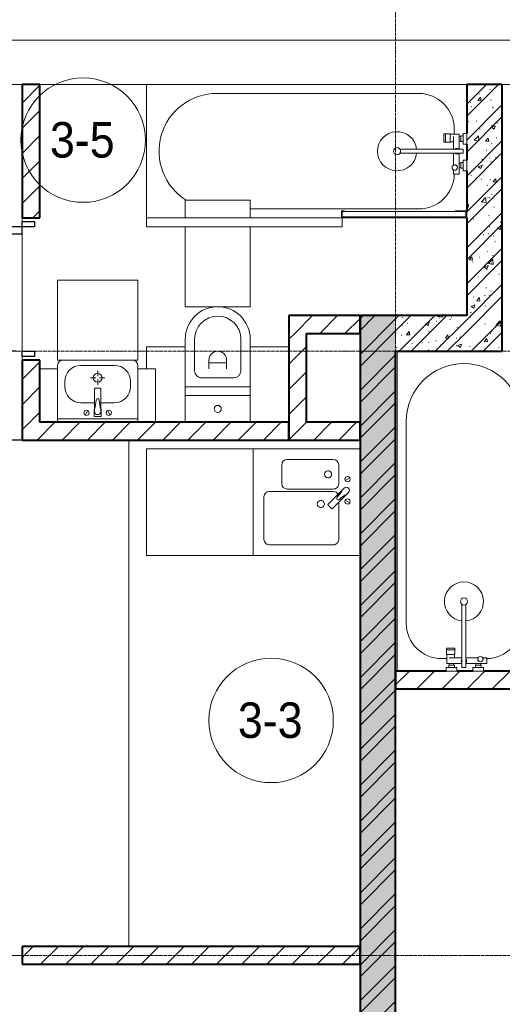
# Model space of a CAD drawing. Header units: millimetres. Extents: x 5617 to 101514, y 7718 to 215953.
# Tile 10 of 61: x 31785 to 34498, y 18525 to 24065. Entities that reach past the tile are written whole.
import ezdxf

# ---------------------------------------------------------------- set-up
doc = ezdxf.new("R2010")
doc.units = ezdxf.units.MM
doc.linetypes.add('ADSK_Линия сетки', pattern=[25, 20, -2.5, 0, -2.5])
doc.linetypes.add('Линия сетки', pattern=[25, 20, -2.5, 0, -2.5])
for name, color, linetype, lineweight in [('Двери', 7, 'Continuous', 18), ('Марки помещений', 7, 'Continuous', 20), ('Мебель', 7, 'Continuous', 18), ('Оси', 7, 'Continuous', 9), ('Перекрытия', 7, 'Continuous', 18), ('Сантехнические приборы', 7, 'Continuous', 18), ('Стены', 7, 'Continuous', 18), ('Стены разрез', 7, 'Continuous', 40)]:
    doc.layers.add(name, color=color, linetype=linetype, lineweight=lineweight)
doc.styles.add('Arial_3', font='arial.ttf', dxfattribs={"width": 0.9, "height": 200})
pattern_1 = [(45, (0, 0), (-70.71068, 70.71068), [])]
pattern_2 = [(50, (0, 0), (218.62117, -19.1268), [22.86, -251.46]), (355, (0, 0), (-42.29187, 229.2684), [18.288, -201.168]), (100.451, (18.22, -1.6), (176.33107, 210.13963), [19.428, -213.708]), (46.184, (0, 60.96), (325.29495, -50.45164), [34.29, -377.19]), (96.636, (27.1, 56.76), (284.883, 296.91266), [29.142, -320.562]), (351.184, (0, 60.96), (284.8858, 296.9107), [27.432, -301.752]), (21, (30.48, 45.72), (181.93753, -122.71832), [22.86, -251.46]), (326, (30.48, 45.72), (74.16223, 221.0262), [18.288, -201.168]), (71.451, (45.64, 35.5), (256.10035, 98.30526), [19.428, -213.708]), (37.5, (0, 0), (3.70639, 101.465895), [3.353, -195.377, 3.353, -200.863, -201.93]), (37.5, (0, 0), (3.70639, 101.465895), [-402.946, 3.353, -198.577]), (7.5, (0, 0), (80.18358, 120.21653), [3.353, -113.081, 3.353, -190.805, -76.962]), (7.5, (0, 0), (80.18358, 120.21653), [-310.591, 3.353, -73.609]), (327.5, (-67.97, 0), (162.708646, -6.87497), [3.353, -72.847, 3.353, -234.391, -315.468]), (327.5, (-67.97, 0), (162.708646, -6.87497), [-313.944, 3.353, -312.115]), (317.5, (-98.45, 0), (177.75468, 30.51183), [3.353, -95.707, 3.353, -154.534, -224.028]), (317.5, (-98.45, 0), (177.75468, 30.51183), [-256.946, 3.353, -220.675])]
pattern_3 = [(45, (0, 0), (-101.02788, 101.02788), []), (45, (67.35, 0), (-101.02788, 101.02788), [])]

# ---------------------------------------------------------------- blocks, each defined once
blk = doc.blocks.new('MR_Мойка - Кухонная мойка-2515860-МКСС_К4_L20_68_100_')
at = {"layer": 'Сантехнические приборы', "color": 253, "true_color": 0xaaaaaa}
for p, q in [((-300, 50), (-300, -550)), ((-300, 50), (-300, -550)), ((300, -550), (300, 50)), ((-136.7, -6.7), (-122.6, -33.3)), ((-79, -39), (-69.8, -48.2)), ((-69.8, -48.2), (11.4, -129.4)), ((-45.7, -24.2), (-55, -14.9)), ((35.5, -105.4), (-45.7, -24.2)), ((2.7, -6.7), (-11.4, -33.3)), ((-240, -100), (-240, -360)), ((-104, -70), (-210, -70)), ((-74, -360), (-74, -100)), ((-60, -100), (-60, -460)), ((210, -70), (0.1, -70)), ((15.7, -129.4), (35.5, -109.6)), ((240, -460), (240, -100)), ((-210, -390), (-104, -390)), ((-30, -490), (210, -490)), ((-300, -550), (300, -550))]:
    blk.add_line(p, q, dxfattribs=at)
for centre, radius, start, end in [((-129.7, -20), 15, 360, 180), ((-129.7, -20), 15, 180, 360), ((-67, -26.9), 17, 45, 225), ((-171.5, -230.2), 208.5, 46.5946, 60.8177), ((136.3, 77.5), 208.5, 209.1823, 223.4054), ((-4.3, -20), 15, 360, 180), ((-4.3, -20), 15, 180, 360), ((-210, -100), 30, 90, 180), ((-157, -130), 20, 360, 180), ((-104, -100), 30, 360, 90), ((-30, -100), 30, 118.5511, 180), ((-21.7, -72.3), 9.19, 225, 45), ((33.3, -107.5), 3, 315, 45), ((33.3, -107.5), 3, 315, 45), ((210, -100), 30, 360, 90), ((-157, -130), 20, 180, 360), ((10, -170), 20, 360, 180), ((13.5, -127.3), 3, 225, 315), ((13.5, -127.3), 3, 225, 315), ((10, -170), 20, 180, 360), ((-210, -360), 30, 180, 270), ((-104, -360), 30, 270, 360), ((-30, -460), 30, 180, 270), ((210, -460), 30, 270, 360)]:
    blk.add_arc(centre, radius, start, end, dxfattribs=at)
blk = doc.blocks.new('MR_Зона обслуживания - MR_Зона обслуживания-2638748-МКСС_К4_L20_68_100_')
at = {"layer": 'Мебель', "lineweight": 9}
for p, q in [((300, 0), (-300, 0)), ((-300, 0), (-300, -600)), ((300, -600), (300, 0)), ((-300, -600), (300, -600))]:
    blk.add_line(p, q, dxfattribs=at)
blk = doc.blocks.new('MR_Ванна - Санузел с ванной_1800x750-2515842-МКСС_К4_L20_68_100_')
at = {"layer": 'Сантехнические приборы', "color": 253, "true_color": 0xaaaaaa}
for p, q in [((900, 0), (-900, 0)), ((-900, 0), (-900, -750)), ((-505, -50), (630, -50)), ((780, -276.9), (770.9, -276.9)), ((770.9, -276.9), (770.9, -323.9)), ((807.5, -276.9), (780, -276.9)), ((780, -276.9), (780, -323.9)), ((780, -323.9), (780, -276.9)), ((807.5, -323.9), (807.5, -276.9)), ((830, -250), (830, -278.8)), ((900, -275.2), (880, -275.2)), ((880, -275.2), (880, -335)), ((900, -335), (900, -275.2)), ((770.9, -323.9), (780, -323.9)), ((780, -323.9), (807.5, -323.9)), ((858, -278.8), (807.5, -278.8)), ((807.5, -278.8), (807.5, -321.6)), ((807.5, -321.6), (826.3, -321.6)), ((826.3, -291.7), (826.3, -363.7)), ((858, -291.7), (858, -278.8)), ((858, -363.7), (858, -291.7)), ((866, -291.7), (858, -291.7)), ((858, -291.7), (858, -318.6)), ((858, -318.6), (866, -318.6)), ((880, -289), (866, -289)), ((866, -289), (866, -321)), ((866, -318.6), (866, -291.7)), ((866, -321), (880, -321)), ((880, -321), (880, -289)), ((880, -363.7), (524.9, -363.7)), ((524.9, -386.3), (880, -386.3)), ((826.3, -386.3), (826.3, -453.7)), ((858, -504.1), (858, -386.3)), ((880, -335), (900, -335)), ((880, -386.3), (880, -363.7)), ((858, -441.4), (858, -468.3)), ((866, -441.4), (858, -441.4)), ((866, -439), (866, -471)), ((880, -439), (866, -439)), ((866, -468.3), (866, -441.4)), ((880, -425), (880, -484.8)), ((900, -425), (880, -425)), ((880, -471), (880, -439)), ((900, -484.8), (900, -425)), ((826.3, -480.7), (826.3, -504.1)), ((858, -468.3), (866, -468.3)), ((866, -471), (880, -471)), ((880, -484.8), (900, -484.8)), ((826.3, -504.1), (858, -504.1)), ((630, -700), (-317.5, -700)), ((195, -710), (195, -750.1)), ((210, -710), (195, -710)), ((200, -745.1), (200, -715)), ((200, -715), (210, -715)), ((895, -715), (200, -715)), ((200, -715), (200, -745.1)), ((210, -715), (210, -710)), ((900, -710), (835, -710)), ((835, -710), (835, -715)), ((835, -715), (895, -715)), ((895, -715), (895, -745.1)), ((895, -745.1), (895, -715)), ((900, -750), (900, -710)), ((195, -750.1), (210, -750.1)), ((210, -745.1), (200, -745.1)), ((200, -745.1), (895, -745.1)), ((210, -750.1), (210, -745.1)), ((210, -750), (885, -750)), ((895, -745.1), (885, -745.1)), ((885, -745.1), (885, -750)), ((885, -750), (900, -750))]:
    blk.add_line(p, q, dxfattribs=at)
for centre, radius, start, end in [((-505, -375), 325, 90, 238.0377), ((630, -250), 200, 360, 90), ((508.5, -375), 110, 5.916, 354.084), ((508.5, -375), 20, 90, 270), ((508.5, -375), 20, 270, 90), ((508.5, -375), 20, 325.4667, 34.5333), ((843.9, -375), 15.5, 47.0093, 132.9907), ((843.9, -375), 15.5, 227.0093, 312.9907), ((832.8, -467.2), 15, 90, 270), ((832.8, -467.2), 15, 244.0483, 115.9517), ((832.8, -467.2), 15, 270, 90), ((630, -500), 200, 270, 358.8143)]:
    blk.add_arc(centre, radius, start, end, dxfattribs=at)
blk = doc.blocks.new('MR_Зона обслуживания - MR_Зона обслуживания-2638725-МКСС_К4_L20_68_100_')
at = {"layer": 'Мебель', "lineweight": 9}
for p, q in [((545.1, 0), (-550, 0)), ((-550, 0), (-550, -50)), ((-550, -50), (550, -50)), ((550, -50), (550, -0.1))]:
    blk.add_line(p, q, dxfattribs=at)
blk = doc.blocks.new('MR_Унитаз напольный - Санузел с ванной-V19-МКСС_К4_L20_68_100_')
at = {"layer": 'Сантехнические приборы', "color": 253, "true_color": 0xaaaaaa}
for p, q in [((-182.5, 200), (-182.5, 50)), ((182.5, 50), (182.5, 200)), ((-182.5, 50), (182.5, 50)), ((182.5, 50), (-182.5, 50)), ((-182.5, 50), (-182.5, 0)), ((-182.5, 0), (182.5, 0)), ((182.5, 0), (182.5, 50)), ((182.5, 0), (-182.5, 0)), ((-182.5, 0), (-182.5, -267.5)), ((-90, -50), (90, -50)), ((182.5, -267.5), (182.5, 0)), ((-130, -267.5), (-130, -90)), ((-50, -150), (-50, -100)), ((50, -100), (50, -150)), ((130, -90), (130, -267.5)), ((-50, -135), (50, -135))]:
    blk.add_line(p, q, dxfattribs=at)
for centre, radius, start, end in [((0, 125), 20, 0, 180), ((0, 125), 20, 180, 0), ((-90, -90), 40, 90, 180), ((90, -90), 40, 360, 90), ((0, -150), 50, 180, 0), ((0, -267.5), 182.5, 180, 360), ((0, -267.5), 130, 180, 0)]:
    blk.add_arc(centre, radius, start, end, dxfattribs=at)
blk = doc.blocks.new('MR_Зона обслуживания - MR_Зона обслуживания-V20-МКСС_К4_L20_68_100_')
at = {"layer": 'Мебель', "lineweight": 9}
for p, q in [((182.5, 0), (-182.5, 0)), ((-182.5, 0), (-182.5, -450)), ((182.5, -450), (182.5, 0)), ((-182.5, -500), (-182.5, -600)), ((182.5, -600), (182.5, -500)), ((-182.5, -600), (182.5, -600))]:
    blk.add_line(p, q, dxfattribs=at)
blk = doc.blocks.new('MR_Зона обслуживания - MR_Зона обслуживания-V21-МКСС_К4_L20_68_100_')
at = {"layer": 'Мебель', "lineweight": 9}
for p, q in [((108.75, -425), (108.75, -300)), ((-108.75, -425), (108.75, -425))]:
    blk.add_line(p, q, dxfattribs=at)
blk = doc.blocks.new('MR_Зона обслуживания - MR_Зона обслуживания-V22-МКСС_К4_L20_68_100_')
at = {"layer": 'Мебель', "lineweight": 9}
blk.add_line((-108.75, -425), (108.75, -425), dxfattribs=at)
blk = doc.blocks.new('A_DOR_Door - Вн_3_Одинарная_800x2100-3054985-МКСС_К4_L20_68_100_')
at = {"layer": 'Двери', "color": 253, "lineweight": 30, "true_color": 0xaaaaaa}
for p, q in [((-380, 20), (-350, 20)), ((-380, -50), (-380, 20)), ((-350, 20), (-350, -50)), ((350, -50), (350, 20)), ((350, 20), (380, 20)), ((380, 20), (380, -50)), ((-350, -50), (-380, -50)), ((-350, -50), (-350, -750)), ((-310, -50), (-350, -50)), ((-350, -50), (-350, -750)), ((-310, -750), (-310, -50)), ((380, -50), (350, -50)), ((-350, -750), (-310, -750))]:
    blk.add_line(p, q, dxfattribs=at)
at = {"layer": 'Двери', "color": 254, "lineweight": 9, "true_color": 0xd4d4d4}
blk.add_arc((-350, -50), 700, 270, 0, dxfattribs=at)
blk = doc.blocks.new('MR_Ванна - Санузел с ванной_1800x750-V26-МКСС_К4_L20_68_100_')
at = {"layer": 'Сантехнические приборы', "color": 253, "true_color": 0xaaaaaa}
for p, q in [((210, 750.1), (195, 750.1)), ((195, 750.1), (195, 710)), ((200, 715), (200, 745.1)), ((200, 745.1), (210, 745.1)), ((200, 745.1), (200, 715)), ((895, 745.1), (200, 745.1)), ((210, 745.1), (210, 750.1)), ((210, 750), (500, 750)), ((900, 750), (885, 750)), ((885, 750), (885, 745.1)), ((885, 745.1), (895, 745.1)), ((895, 745.1), (895, 715)), ((895, 715), (895, 745.1)), ((900, 710), (900, 750)), ((630, 700), (-505, 700)), ((195, 710), (210, 710)), ((210, 715), (200, 715)), ((200, 715), (895, 715)), ((210, 710), (210, 715)), ((895, 715), (835, 715)), ((835, 715), (835, 710)), ((835, 710), (900, 710)), ((826.3, 504.1), (858, 504.1)), ((826.3, 480.7), (826.3, 504.1)), ((858, 504.1), (858, 386.3)), ((826.3, 386.3), (826.3, 453.7)), ((858, 468.3), (866, 468.3)), ((858, 441.4), (858, 468.3)), ((866, 471), (880, 471)), ((866, 439), (866, 471)), ((866, 468.3), (866, 441.4)), ((880, 484.8), (900, 484.8)), ((880, 425), (880, 484.8)), ((880, 471), (880, 439)), ((900, 484.8), (900, 425)), ((866, 441.4), (858, 441.4)), ((880, 439), (866, 439)), ((900, 425), (880, 425)), ((524.9, 386.3), (880, 386.3)), ((880, 363.7), (524.9, 363.7)), ((826.3, 291.7), (826.3, 363.7)), ((858, 363.7), (858, 291.7)), ((880, 386.3), (880, 363.7)), ((880, 275.2), (880, 335)), ((880, 335), (900, 335)), ((900, 335), (900, 275.2)), ((770.9, 276.9), (770.9, 323.9)), ((770.9, 323.9), (780, 323.9)), ((780, 276.9), (780, 323.9)), ((780, 323.9), (807.5, 323.9)), ((780, 323.9), (780, 276.9)), ((807.5, 323.9), (807.5, 276.9)), ((807.5, 278.8), (807.5, 321.6)), ((807.5, 321.6), (826.3, 321.6)), ((858, 278.8), (807.5, 278.8)), ((830, 250), (830, 278.8)), ((858, 291.7), (858, 318.6)), ((858, 318.6), (866, 318.6)), ((858, 291.7), (858, 278.8)), ((866, 291.7), (858, 291.7)), ((866, 289), (866, 321)), ((866, 321), (880, 321)), ((866, 318.6), (866, 291.7)), ((880, 289), (866, 289)), ((880, 321), (880, 289)), ((780, 276.9), (770.9, 276.9)), ((807.5, 276.9), (780, 276.9)), ((900, 275.2), (880, 275.2)), ((900, 0), (-900, 0)), ((-505, 50), (630, 50))]:
    blk.add_line(p, q, dxfattribs=at)
for centre, radius, start, end in [((-505, 375), 325, 90, 270), ((630, 500), 200, 1.1857, 90), ((508.5, 375), 110, 5.916, 354.084), ((832.8, 467.2), 15, 90, 270), ((832.8, 467.2), 15, 244.0483, 115.9517), ((832.8, 467.2), 15, 270, 90), ((508.5, 375), 20, 90, 270), ((508.5, 375), 20, 270, 90), ((843.9, 375), 15.5, 47.0093, 132.9907), ((508.5, 375), 20, 325.4667, 34.5333), ((843.9, 375), 15.5, 227.0093, 312.9907), ((630, 250), 200, 270, 360)]:
    blk.add_arc(centre, radius, start, end, dxfattribs=at)
blk = doc.blocks.new('MR_Тумба-Умывальник с зеркалом - Тумба-умывальник_450-V34-МКСС_К4_L20_68_100_')
at = {"layer": 'Сантехнические приборы', "color": 253, "true_color": 0xaaaaaa}
for p, q in [((-225, 300), (-225, 320)), ((-95, 320), (95, 320)), ((0, 290), (0, 260)), ((225, 320), (225, 300)), ((-185, 200), (-185, 230)), ((-10, 250), (-40, 250)), ((0, 210), (0, 240)), ((40, 250), (10, 250)), ((185, 230), (185, 200)), ((-17, 73.1), (-17, 187.9)), ((-14, 190.9), (14, 190.9)), ((17, 187.9), (17, 73.1)), ((-17, 110), (-95, 110)), ((-69.7, 39.8), (-55.6, 66.3)), ((-20, 73.1), (-17, 73.1)), ((-20, 33.1), (-20, 73.1)), ((-17, 60), (-17, 73.1)), ((95, 110), (17, 110)), ((17, 73.1), (17, 60)), ((17, 73.1), (20, 73.1)), ((20, 73.1), (20, 33.1)), ((69.7, 39.8), (55.6, 66.3)), ((-225, 20), (225, 20)), ((20, 33.1), (-20, 33.1))]:
    blk.add_line(p, q, dxfattribs=at)
for centre, radius, start, end in [((-195, 320), 30, 90, 180), ((195, 320), 30, 0, 90), ((-95, 230), 90, 90, 180), ((95, 230), 90, 0, 90), ((0, 250), 25, 360, 180), ((0, 250), 25, 180, 360), ((-95, 200), 90, 180, 270), ((-14, 187.9), 3, 90, 180), ((-14, 187.9), 3, 105, 165), ((14, 187.9), 3, 0, 90), ((14, 187.9), 3, 15, 75), ((95, 200), 90, 270, 0), ((-217.6, 129.9), 208.5, 344.1823, 358.4054), ((0, 124.1), 9.19, 0, 180), ((217.6, 129.9), 208.5, 181.5946, 195.8177), ((-62.7, 53.1), 15, 0, 180), ((0, 60), 17, 180, 0), ((62.7, 53.1), 15, 0, 180), ((-62.7, 53.1), 15, 180, 0), ((62.7, 53.1), 15, 180, 0)]:
    blk.add_arc(centre, radius, start, end, dxfattribs=at)
blk = doc.blocks.new('MR_Зона обслуживания - MR_Зона обслуживания-2638780-МКСС_К4_L20_68_100_')
at = {"layer": 'Мебель', "lineweight": 9}
for p, q in [((225, 450), (-225, 450)), ((-225, 450), (-225, 0)), ((225, 0), (225, 450)), ((-225, 0), (225, 0))]:
    blk.add_line(p, q, dxfattribs=at)
blk = doc.blocks.new('MR_Зона обслуживания - MR_Зона обслуживания-V35-МКСС_К4_L20_68_100_')
at = {"layer": 'Мебель', "lineweight": 9}
for p, q in [((50, 300), (-50, 300)), ((-50, 300), (-50, 0)), ((50, 0), (50, 300))]:
    blk.add_line(p, q, dxfattribs=at)
blk = doc.blocks.new('MR_Зона обслуживания - MR_Зона обслуживания-V36-МКСС_К4_L20_68_100_')
at = {"layer": 'Мебель', "lineweight": 9}
for p, q in [((50, 300), (-50, 300)), ((50, 0), (50, 300))]:
    blk.add_line(p, q, dxfattribs=at)
blk = doc.blocks.new('135_SLK_K4_AR_rvt-1-МКСС_К4_L20_68_100_')
at = {"layer": 'Стены разрез', "lineweight": 9, "true_color": 0xaaaaaa}
h = blk.add_hatch(dxfattribs=at)
h.set_pattern_fill('FP_3', color=253, style=0, pattern_type=2)
h.set_pattern_definition(pattern_1)
h.paths.add_polyline_path([(109550, 21800), (109550, 22150), (109450, 22150), (109450, 21800)])
h.paths.add_polyline_path([(109450, 22950), (109550, 22950), (109550, 23700), (109450, 23700), (109450, 22956.5)])
h = blk.add_hatch(dxfattribs=at)
h.set_pattern_fill('FP_1', color=253, style=0, pattern_type=2)
h.set_pattern_definition(pattern_2)
h.paths.add_polyline_path([(111950, 22200), (112150, 22200), (112150, 23700), (111950, 23700), (111950, 22358.6)])
h = blk.add_hatch(dxfattribs=at)
h.set_pattern_fill('FP_2', color=253, style=0, pattern_type=2)
h.set_pattern_definition(pattern_3)
h.paths.add_polyline_path([(111950, 22200), (112150, 22200), (112150, 23700), (111950, 23700), (111950, 22358.6)])
h = blk.add_hatch(dxfattribs=at)
h.set_pattern_fill('FP_3', color=253, style=0, pattern_type=2)
h.set_pattern_definition(pattern_1)
h.paths.add_polyline_path([(110950, 22300), (111350, 22300), (111350, 22400), (110950, 22400), (110950, 22358.6)])
h = blk.add_hatch(dxfattribs=at)
h.set_pattern_fill('FP_1', color=253, style=0, pattern_type=2)
h.set_pattern_definition(pattern_2)
h.paths.add_polyline_path([(111350, 16000), (111550, 16000), (111550, 22400), (111350, 22400), (111350, 16976.7)])
h = blk.add_hatch(dxfattribs=at)
h.set_pattern_fill('FP_2', color=253, style=0, pattern_type=2)
h.set_pattern_definition(pattern_3)
h.paths.add_polyline_path([(111350, 16000), (111550, 16000), (111550, 22400), (111350, 22400), (111350, 16976.7)])
h = blk.add_hatch(dxfattribs=at)
h.set_pattern_fill('FP_1', color=253, style=0, pattern_type=2)
h.set_pattern_definition(pattern_2)
h.paths.add_polyline_path([(111950, 22200), (111950, 22400), (111550, 22400), (111550, 22200), (111733.5, 22200)])
h = blk.add_hatch(dxfattribs=at)
h.set_pattern_fill('FP_2', color=253, style=0, pattern_type=2)
h.set_pattern_definition(pattern_3)
h.paths.add_polyline_path([(111950, 22200), (111950, 22400), (111550, 22400), (111550, 22200), (111733.5, 22200)])
h = blk.add_hatch(dxfattribs=at)
h.set_pattern_fill('FP_3', color=253, style=0, pattern_type=2)
h.set_pattern_definition(pattern_1)
h.paths.add_polyline_path([(111050, 21800), (111050, 22300), (110950, 22300), (110950, 21800)])
h = blk.add_hatch(dxfattribs=at)
h.set_pattern_fill('FP_3', color=253, style=0, pattern_type=2)
h.set_pattern_definition(pattern_1)
h.paths.add_polyline_path([(110950, 21700), (110950, 21800), (109450, 21800), (109450, 21700), (110714.4, 21700)])
h = blk.add_hatch(dxfattribs=at)
h.set_pattern_fill('FP_3', color=253, style=0, pattern_type=2)
h.set_pattern_definition(pattern_1)
h.paths.add_polyline_path([(111350, 21700), (111350, 21800), (110950, 21800), (110950, 21700), (111223.9, 21700)])
h = blk.add_hatch(dxfattribs=at)
h.set_pattern_fill('FP_3', color=253, style=0, pattern_type=2)
h.set_pattern_definition(pattern_1)
h.paths.add_polyline_path([(112900, 20300), (112900, 20400), (111550, 20400), (111550, 20300), (112752.6, 20300)])
h = blk.add_hatch(dxfattribs=at)
h.set_pattern_fill('FP_3', color=253, style=0, pattern_type=2)
h.set_pattern_definition(pattern_1)
h.paths.add_polyline_path([(111350, 18750), (111350, 18850), (109450, 18850), (109450, 18750)])
h.paths.add_polyline_path([(108550, 18750), (108550, 18850), (106549.8, 18850), (106549.8, 18750), (107657, 18750)])
at = {"layer": 'Перекрытия', "color": 253, "true_color": 0xaaaaaa}
for p, q in [((109349.8, 23950), (114400, 23950)), ((109450, 23700), (109349.8, 23700)), ((111950, 23700), (109550, 23700)), ((114400, 23700), (112150, 23700)), ((109450, 22950), (109450, 22930)), ((109450, 22930), (109450, 22950)), ((109450, 22860), (109450, 22200)), ((109450, 22200), (109450, 22860)), ((109450, 22170), (109450, 22150)), ((109450, 22150), (109450, 22170))]:
    blk.add_line(p, q, dxfattribs=at)
at = {"layer": 'Стены', "color": 253, "true_color": 0xaaaaaa}
for p, q in [((108450, 21700.4), (109450, 21700.4)), ((109450, 21700.4), (108450, 21700.4)), ((108450, 21699.6), (109450, 21699.6)), ((109450, 21699.6), (108450, 21699.6)), ((109450, 21700), (109450, 21699.6)), ((110050, 21700), (110050, 18850)), ((110050, 18850), (110050, 21700)), ((110050.8, 21700), (110050.8, 18850)), ((110050.8, 18850), (110050.8, 21700))]:
    blk.add_line(p, q, dxfattribs=at)
at = {"layer": 'Стены разрез', "color": 253, "true_color": 0xaaaaaa}
for p, q in [((109450, 23700), (109450, 22950)), ((109550, 23700), (109450, 23700)), ((109550, 22950), (109550, 23700)), ((112150, 23700), (111950, 23700)), ((111950, 23700), (111950, 23424.8)), ((112150, 22200), (112150, 23700)), ((111950, 23365), (111950, 23275)), ((111950, 23215.2), (111950, 22990)), ((109450, 22950), (109550, 22950)), ((111950, 22950), (111950, 22400)), ((111350, 22400), (110950, 22400)), ((110950, 22400), (110950, 22300)), ((111550, 22400), (111350, 22400)), ((111350, 22400), (111350, 16000)), ((111350, 22300), (111350, 22400)), ((111950, 22400), (111550, 22400)), ((110950, 22300), (110950, 21800)), ((111050, 21800), (111050, 22300)), ((111050, 22300), (111350, 22300)), ((111550, 16000), (111550, 22200)), ((111550, 22200), (111950, 22200)), ((111950, 22200), (112150, 22200)), ((109450, 22150), (109450, 21800)), ((109550, 22150), (109450, 22150)), ((109550, 21800), (109550, 22150)), ((109450, 21800), (109450, 21700)), ((110950, 21800), (109550, 21800)), ((110950, 21700), (110950, 21800)), ((110950, 21800), (110950, 21700)), ((111350, 21800), (111050, 21800)), ((111350, 21700), (111350, 21800)), ((109450, 21700), (110950, 21700)), ((110950, 21700), (111350, 21700)), ((111834.7, 20400), (111550, 20400)), ((111550, 20400), (111550, 20300)), ((111984.5, 20400), (111894.5, 20400)), ((112269.5, 20400), (112044.2, 20400)), ((111550, 20300), (112900, 20300)), ((111350, 18850), (109450, 18850)), ((109450, 18850), (109450, 18750)), ((111350, 18750), (111350, 18850)), ((109450, 18750), (111350, 18750))]:
    blk.add_line(p, q, dxfattribs=at)
at = {"layer": 'Двери', "color": 253, "lineweight": 18, "true_color": 0xaaaaaa, "rotation": 270}
blk.add_blockref('A_DOR_Door - Вн_3_Одинарная_800x2100-3054985-МКСС_К4_L20_68_100_', (109500, 22550), dxfattribs=at)
at = {"layer": 'Мебель', "color": 253, "lineweight": 18, "true_color": 0xaaaaaa}
for name, p, rotation in [('MR_Зона обслуживания - MR_Зона обслуживания-V20-МКСС_К4_L20_68_100_', (110550, 22450), 180), ('MR_Зона обслуживания - MR_Зона обслуживания-V21-МКСС_К4_L20_68_100_', (110258.8, 21800), 180), ('MR_Зона обслуживания - MR_Зона обслуживания-V22-МКСС_К4_L20_68_100_', (110841.3, 21800), 180), ('MR_Зона обслуживания - MR_Зона обслуживания-2638748-МКСС_К4_L20_68_100_', (110750, 21350), 270.0000000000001)]:
    blk.add_blockref(name, p, dxfattribs=dict(at, rotation=rotation))
for name, p in [('MR_Зона обслуживания - MR_Зона обслуживания-2638725-МКСС_К4_L20_68_100_', (110700, 22950)), ('MR_Зона обслуживания - MR_Зона обслуживания-2638780-МКСС_К4_L20_68_100_', (109875, 22150)), ('MR_Зона обслуживания - MR_Зона обслуживания-V36-МКСС_К4_L20_68_100_', (109600, 21800)), ('MR_Зона обслуживания - MR_Зона обслуживания-V35-МКСС_К4_L20_68_100_', (110150, 21800))]:
    blk.add_blockref(name, p, dxfattribs=at)
at = {"layer": 'Сантехнические приборы', "color": 253, "lineweight": 18, "true_color": 0xaaaaaa}
for name, p in [('MR_Ванна - Санузел с ванной_1800x750-2515842-МКСС_К4_L20_68_100_', (111050, 23700)), ('MR_Тумба-Умывальник с зеркалом - Тумба-умывальник_450-V34-МКСС_К4_L20_68_100_', (109875, 21800))]:
    blk.add_blockref(name, p, dxfattribs=at)
for name, p, rotation in [('MR_Унитаз напольный - Санузел с ванной-V19-МКСС_К4_L20_68_100_', (110550, 22000), 180), ('MR_Ванна - Санузел с ванной_1800x750-V26-МКСС_К4_L20_68_100_', (111559.5, 21300), 269.9999999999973), ('MR_Мойка - Кухонная мойка-2515860-МКСС_К4_L20_68_100_', (111300, 21350), 270.0000000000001)]:
    blk.add_blockref(name, p, dxfattribs=dict(at, rotation=rotation))
blk = doc.blocks.new('050_Марка_Помещение - Номер-620969-МКСС_К4_L20_68_100_')
at = {"layer": 'Марки помещений'}
blk.add_circle((0, 0), 3.5, dxfattribs=at)

msp = doc.modelspace()

# ---------------------------------------------------------------- linework, layer by layer
at = {"layer": 'Оси', "linetype": 'Линия сетки'}
msp.add_line((33898.2, 12025.7), (33898.2, 33100), dxfattribs=at)
at = {"layer": 'Оси', "linetype": 'ADSK_Линия сетки'}
for p, q in [((59245.9, 22200), (24389.5, 22200)), ((59245.9, 18800), (24389.5, 18800))]:
    msp.add_line(p, q, dxfattribs=at)

# ---------------------------------------------------------------- block references
at = {"lineweight": 5}
msp.add_blockref('135_SLK_K4_AR_rvt-1-МКСС_К4_L20_68_100_', (-77651.8, 0), dxfattribs=at)
at = {"layer": 'Марки помещений', "xscale": 99.99999999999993, "yscale": 99.99999999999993, "zscale": 99.99999999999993}
for p in [(32141.4, 23387.4), (33198.2, 20122.1)]:
    msp.add_blockref('050_Марка_Помещение - Номер-620969-МКСС_К4_L20_68_100_', p, dxfattribs=at)

# ---------------------------------------------------------------- texts
at = {"layer": 'Марки помещений', "lineweight": 9, "char_height": 200, "width": 447.342, "attachment_point": 1, "style": 'Arial_3'}
for s, insert in [('3-5', (31954.9, 23489.2)), ('3-3', (33011.7, 20223.8))]:
    msp.add_mtext(s, dxfattribs=dict(at, insert=insert))

doc.saveas('drawing.dxf')
